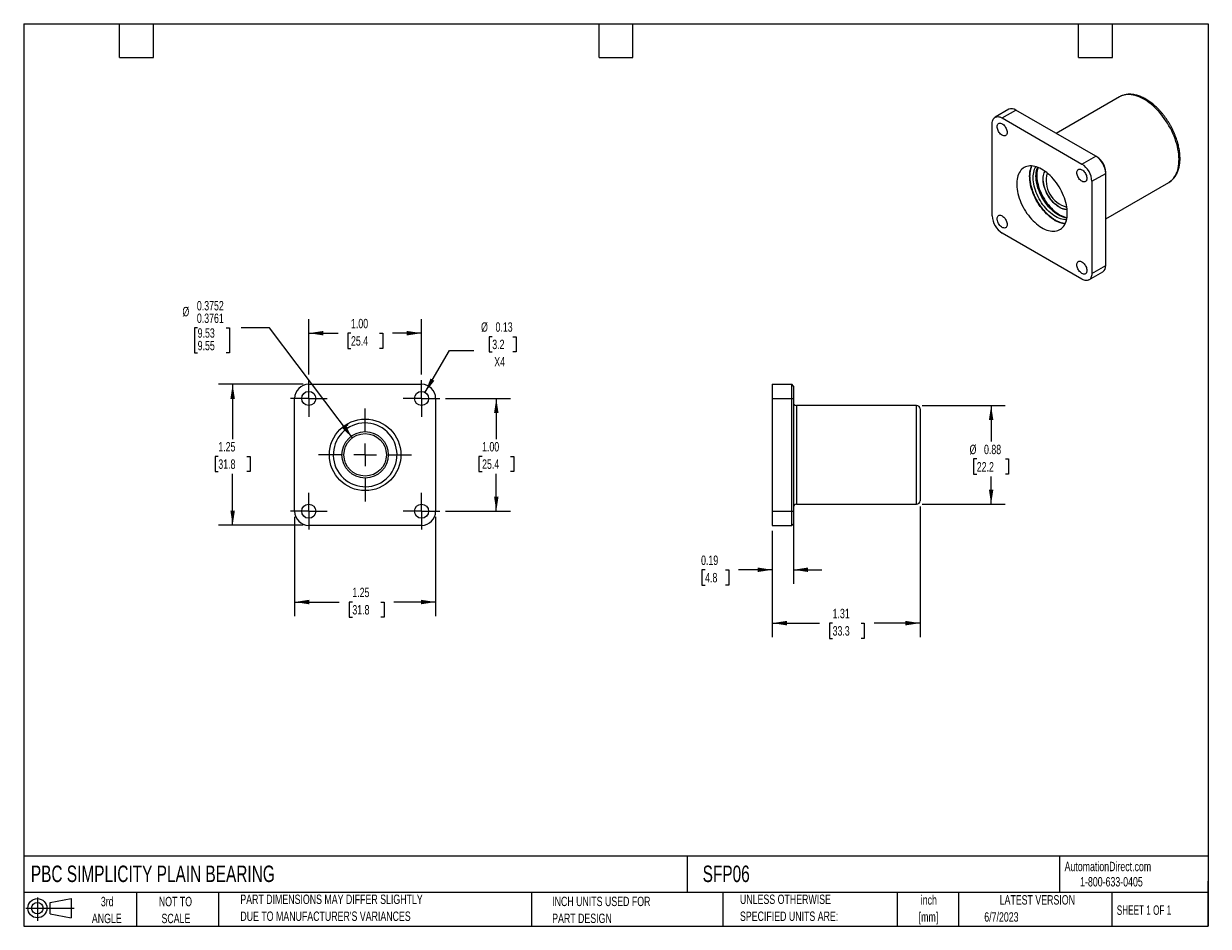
# Model space of a CAD drawing. Header units: inches. Extents: x 0.2 to 10.8, y 0.2 to 8.2.
import ezdxf

# ---------------------------------------------------------------- set-up
doc = ezdxf.new("R2010")
doc.units = ezdxf.units.IN
doc.header["$MEASUREMENT"] = 0
doc.linetypes.add('CENTERX2', pattern=[0.8, 0.5, -0.1, 0.1, -0.1])
doc.layers.add('CENTER', color=40, linetype='CENTERX2')
doc.layers.add('SLD-DEFPOINTS', color=7, linetype='Continuous')
doc.layers.add('DIMENSIONS', color=140, linetype='Continuous', lineweight=25)
doc.layers.add('TEXT', color=140, linetype='Continuous', lineweight=25)
doc.styles.add('SLDTEXTSTYLE0', font='TXT', dxfattribs={"width": 0.7})
doc.styles.add('SLDTEXTSTYLE1', font='TXT', dxfattribs={"width": 0.65})
doc.dimstyles.new('SLDDIMSTYLE0', dxfattribs={"dimtxt": 0.084961, "dimasz": 0.13, "dimexe": 0, "dimexo": 0.0625, "dimgap": 0.02124, "dimtad": 0, "dimtih": 1, "dimtoh": 1, "dimrnd": 1e-09, "dimzin": 4, "dimdsep": 46, "dimtxsty": 'SLDTEXTSTYLE0', "dimsah": 1, "dimcen": 0.09, "dimadec": 0, "dimazin": 1, "dimtfac": 1, "dimtofl": 0, "dimtmove": 0, "dimatfit": 3, "dimfxl": 0, "dimfrac": 2, "dimtolj": 1, "dimtzin": 12, "dimarcsym": 0})
doc.dimstyles.new('SLDDIMSTYLE1', dxfattribs={"dimtxt": 0.084961, "dimasz": 0.13, "dimexe": 0, "dimexo": 0.0625, "dimgap": 0.02124, "dimtad": 0, "dimtih": 1, "dimtoh": 1, "dimdec": 4, "dimrnd": 1e-09, "dimzin": 0, "dimdsep": 46, "dimtxsty": 'SLDTEXTSTYLE0', "dimsah": 1, "dimcen": 0, "dimadec": 0, "dimazin": 0, "dimlim": 1, "dimtp": 0.0002, "dimtm": -0.0011, "dimtfac": 1, "dimtdec": 4, "dimtofl": 0, "dimtmove": 0, "dimatfit": 3, "dimfxl": 0, "dimfrac": 2, "dimtolj": 1, "dimtzin": 12, "dimarcsym": 0})
doc.dimstyles.new('SLDDIMSTYLE2', dxfattribs={"dimtxt": 0.084961, "dimasz": 0.13, "dimexe": 0, "dimexo": 0.0625, "dimgap": 0.02124, "dimtad": 0, "dimtih": 1, "dimtoh": 1, "dimrnd": 1e-09, "dimzin": 12, "dimdsep": 46, "dimtxsty": 'SLDTEXTSTYLE0', "dimsah": 1, "dimcen": 0.09, "dimadec": 0, "dimazin": 3, "dimtfac": 1, "dimtofl": 0, "dimtmove": 0, "dimatfit": 3, "dimfxl": 0, "dimfrac": 2, "dimtolj": 1, "dimtzin": 12, "dimarcsym": 0})
doc.dimstyles.new('SLDDIMSTYLE3', dxfattribs={"dimtxt": 0.084961, "dimasz": 0.13, "dimexe": 0, "dimexo": 0.0625, "dimgap": 0.02124, "dimtad": 0, "dimtih": 1, "dimtoh": 1, "dimrnd": 1e-09, "dimdsep": 46, "dimtxsty": 'SLDTEXTSTYLE0', "dimsah": 1, "dimcen": 0, "dimadec": 0, "dimazin": 2, "dimtfac": 1, "dimtofl": 0, "dimtmove": 0, "dimatfit": 3, "dimfxl": 0, "dimfrac": 2, "dimtolj": 1, "dimtzin": 12, "dimarcsym": 0})
doc.dimstyles.new('SLDDIMSTYLE4', dxfattribs={"dimtxt": 0.084961, "dimasz": 0.13, "dimexe": 0, "dimexo": 0.0625, "dimgap": 0.02124, "dimtad": 0, "dimtih": 1, "dimtoh": 1, "dimrnd": 1e-09, "dimdsep": 46, "dimtxsty": 'SLDTEXTSTYLE0', "dimsah": 1, "dimcen": 0.09, "dimadec": 0, "dimazin": 2, "dimtfac": 1, "dimtmove": 0, "dimatfit": 0, "dimfxl": 0, "dimfrac": 2, "dimtolj": 1, "dimtzin": 12, "dimarcsym": 0})
doc.dimstyles.new('SLDDIMSTYLE5', dxfattribs={"dimtxt": 0.084961, "dimasz": 0.13, "dimexe": 0, "dimexo": 0.0625, "dimgap": 0.02124, "dimtad": 0, "dimtih": 1, "dimtoh": 1, "dimrnd": 1e-09, "dimdsep": 46, "dimtxsty": 'SLDTEXTSTYLE0', "dimsah": 1, "dimcen": 0.09, "dimadec": 0, "dimazin": 2, "dimtfac": 1, "dimtofl": 0, "dimtmove": 0, "dimatfit": 3, "dimfxl": 0, "dimfrac": 2, "dimtolj": 1, "dimtzin": 12, "dimarcsym": 0})

# ---------------------------------------------------------------- blocks, each defined once
blk = doc.blocks.new('Block11')
at = {"color": 7, "linetype": 'Continuous', "lineweight": 18}
for p, q in [((0, 0.113), (0.428, 0.113)), ((0.102, 0.209), (0.102, 0)), ((0.216, 0.164), (0.401, 0.198)), ((0.216, 0.063), (0.216, 0.164)), ((0.401, 0.198), (0.401, 0.029)), ((0.216, 0.063), (0.401, 0.029))]:
    blk.add_line(p, q, dxfattribs=at)
for radius in [0.0846, 0.0506]:
    blk.add_circle((0.102, 0.113), radius, dxfattribs=at)
blk = doc.blocks.new('Block12')
at = {"layer": 'SLD-DEFPOINTS'}
blk.add_blockref('Block11', (0, 0), dxfattribs=at)
blk = doc.blocks.new('SW_NOTE_0')
at = {"layer": 'TEXT', "color": 0, "char_height": 0.0833, "attachment_point": 2, "style": 'SLDTEXTSTYLE0'}
for s, insert in [('inch', (0.125, 0.107)), ('[mm]', (0.122, -0.043))]:
    blk.add_mtext(s, dxfattribs=dict(at, insert=insert))
blk = doc.blocks.new('SW_NOTE_0_1')
at = {"layer": 'TEXT', "color": 0, "char_height": 0.08333, "attachment_point": 1, "style": 'SLDTEXTSTYLE0'}
for s, insert in [('UNLESS OTHERWISE', (0, 0.107)), ('SPECIFIED UNITS ARE:', (0, -0.043))]:
    blk.add_mtext(s, dxfattribs=dict(at, insert=insert))
blk = doc.blocks.new('SW_NOTE_0_2')
at = {"layer": 'TEXT', "color": 0, "char_height": 0.08333, "attachment_point": 1, "style": 'SLDTEXTSTYLE0'}
for s, insert in [('PART DIMENSIONS MAY DIFFER SLIGHTLY', (0, 0.107)), ("DUE TO MANUFACTURER'S VARIANCES", (0, -0.043))]:
    blk.add_mtext(s, dxfattribs=dict(at, insert=insert))
blk = doc.blocks.new('SW_NOTE_0_3')
at = {"layer": 'TEXT', "color": 0, "char_height": 0.0833, "attachment_point": 2, "style": 'SLDTEXTSTYLE0'}
for s, insert in [('NOT TO', (0.207, 0.107)), ('SCALE', (0.211, -0.043))]:
    blk.add_mtext(s, dxfattribs=dict(at, insert=insert))
blk = doc.blocks.new('SW_NOTE_0_4')
at = {"layer": 'TEXT', "color": 0, "char_height": 0.0833, "attachment_point": 2, "style": 'SLDTEXTSTYLE0'}
for s, insert in [('3rd', (0.091, 0.107)), ('ANGLE', (0.087, -0.043))]:
    blk.add_mtext(s, dxfattribs=dict(at, insert=insert))
blk = doc.blocks.new('SW_NOTE_0_5')
at = {"layer": 'TEXT', "color": 0, "char_height": 0.08333, "attachment_point": 1, "style": 'SLDTEXTSTYLE0'}
for s, insert in [('INCH UNITS USED FOR', (0, 0.107)), ('PART DESIGN', (0, -0.043))]:
    blk.add_mtext(s, dxfattribs=dict(at, insert=insert))
blk = doc.blocks.new('_D')
at = {"layer": 'DIMENSIONS'}
for p, q in [((3.989, 4.929), (4.564, 4.929)), ((4.439, 4.929), (4.439, 4.569)), ((4.313, 4.415), (4.284, 4.415)), ((4.284, 4.415), (4.284, 4.28)), ((4.565, 4.415), (4.594, 4.415)), ((4.594, 4.415), (4.594, 4.28)), ((4.284, 4.28), (4.313, 4.28)), ((4.439, 3.929), (4.439, 4.261)), ((4.594, 4.28), (4.565, 4.28)), ((3.989, 3.929), (4.564, 3.929))]:
    blk.add_line(p, q, dxfattribs=at)
for points in [[(4.439, 4.929), (4.419, 4.799), (4.459, 4.799)], [(4.439, 3.929), (4.459, 4.059), (4.419, 4.059)]]:
    blk.add_solid(points, dxfattribs=at)
at = {"layer": 'DIMENSIONS', "char_height": 0.0833, "attachment_point": 1, "style": 'SLDTEXTSTYLE0'}
for s, insert in [('1.00', (4.313, 4.542)), ('25.4', (4.313, 4.388))]:
    blk.add_mtext(s, dxfattribs=dict(at, insert=insert))
blk = doc.blocks.new('_D_1')
at = {"layer": 'DIMENSIONS'}
for p, q in [((2.777, 5.141), (2.777, 5.632)), ((3.776, 5.141), (3.776, 5.632)), ((2.777, 5.507), (3.036, 5.507)), ((3.151, 5.507), (3.122, 5.507)), ((3.122, 5.507), (3.122, 5.372)), ((3.403, 5.507), (3.432, 5.507)), ((3.432, 5.507), (3.432, 5.372)), ((3.776, 5.507), (3.518, 5.507)), ((3.122, 5.372), (3.151, 5.372)), ((3.432, 5.372), (3.403, 5.372))]:
    blk.add_line(p, q, dxfattribs=at)
for points in [[(2.777, 5.507), (2.907, 5.487), (2.907, 5.527)], [(3.776, 5.507), (3.646, 5.527), (3.646, 5.487)]]:
    blk.add_solid(points, dxfattribs=at)
at = {"layer": 'DIMENSIONS', "char_height": 0.0833, "attachment_point": 1, "style": 'SLDTEXTSTYLE0'}
for s, insert in [('1.00', (3.151, 5.634)), ('25.4', (3.151, 5.48))]:
    blk.add_mtext(s, dxfattribs=dict(at, insert=insert))
blk = doc.blocks.new('_D_2')
at = {"layer": 'DIMENSIONS'}
for p, q in [((1.792, 5.554), (1.763, 5.554)), ((1.763, 5.554), (1.763, 5.332)), ((2.044, 5.554), (2.073, 5.554)), ((2.073, 5.554), (2.073, 5.332)), ((2.429, 5.554), (2.179, 5.554)), ((3.163, 4.579), (2.429, 5.554)), ((1.763, 5.332), (1.792, 5.332)), ((2.073, 5.332), (2.044, 5.332))]:
    blk.add_line(p, q, dxfattribs=at)
blk.add_solid([(3.163, 4.579), (3.101, 4.695), (3.069, 4.67)], dxfattribs=at)
at = {"layer": 'DIMENSIONS', "char_height": 0.0833, "attachment_point": 1, "style": 'SLDTEXTSTYLE0'}
for s, insert in [('0.3752', (1.785, 5.792)), ('%%c', (1.657, 5.74)), ('0.3761', (1.785, 5.681)), ('9.53', (1.792, 5.55)), ('9.55', (1.792, 5.439))]:
    blk.add_mtext(s, dxfattribs=dict(at, insert=insert))
blk = doc.blocks.new('_D_3')
at = {"layer": 'DIMENSIONS'}
for p, q in [((2.726, 5.054), (1.977, 5.054)), ((2.102, 5.054), (2.102, 4.569)), ((1.975, 4.415), (1.947, 4.415)), ((1.947, 4.415), (1.947, 4.28)), ((2.228, 4.415), (2.256, 4.415)), ((2.256, 4.415), (2.256, 4.28)), ((1.947, 4.28), (1.975, 4.28)), ((2.102, 3.804), (2.102, 4.261)), ((2.256, 4.28), (2.228, 4.28)), ((2.726, 3.804), (1.977, 3.804))]:
    blk.add_line(p, q, dxfattribs=at)
for points in [[(2.102, 5.054), (2.082, 4.924), (2.122, 4.924)], [(2.102, 3.804), (2.122, 3.934), (2.082, 3.934)]]:
    blk.add_solid(points, dxfattribs=at)
at = {"layer": 'DIMENSIONS', "char_height": 0.0833, "attachment_point": 1, "style": 'SLDTEXTSTYLE0'}
for s, insert in [('1.25', (1.975, 4.542)), ('31.8', (1.975, 4.388))]:
    blk.add_mtext(s, dxfattribs=dict(at, insert=insert))
blk = doc.blocks.new('_D_4')
at = {"layer": 'DIMENSIONS'}
for p, q in [((2.651, 3.879), (2.651, 2.999)), ((3.901, 3.879), (3.901, 2.999)), ((2.651, 3.124), (3.047, 3.124)), ((3.163, 3.124), (3.134, 3.124)), ((3.134, 3.124), (3.134, 2.989)), ((3.415, 3.124), (3.444, 3.124)), ((3.444, 3.124), (3.444, 2.989)), ((3.901, 3.124), (3.53, 3.124)), ((3.134, 2.989), (3.163, 2.989)), ((3.444, 2.989), (3.415, 2.989))]:
    blk.add_line(p, q, dxfattribs=at)
for points in [[(2.651, 3.124), (2.781, 3.104), (2.781, 3.144)], [(3.901, 3.124), (3.771, 3.144), (3.771, 3.104)]]:
    blk.add_solid(points, dxfattribs=at)
at = {"layer": 'DIMENSIONS', "char_height": 0.0833, "attachment_point": 1, "style": 'SLDTEXTSTYLE0'}
for s, insert in [('1.25', (3.163, 3.251)), ('31.8', (3.163, 3.097))]:
    blk.add_mtext(s, dxfattribs=dict(at, insert=insert))
blk = doc.blocks.new('_D_5')
at = {"layer": 'DIMENSIONS'}
for p, q in [((4.403, 5.476), (4.375, 5.476)), ((4.375, 5.476), (4.375, 5.341)), ((4.585, 5.476), (4.614, 5.476)), ((4.614, 5.476), (4.614, 5.341)), ((3.808, 4.983), (4.023, 5.353)), ((4.023, 5.353), (4.241, 5.353)), ((4.375, 5.341), (4.403, 5.341)), ((4.614, 5.341), (4.585, 5.341))]:
    blk.add_line(p, q, dxfattribs=at)
blk.add_solid([(3.808, 4.983), (3.89, 5.085), (3.856, 5.105)], dxfattribs=at)
at = {"layer": 'DIMENSIONS', "char_height": 0.0833, "attachment_point": 1, "style": 'SLDTEXTSTYLE0'}
for s, insert in [('%%c', (4.304, 5.603)), ('0.13', (4.432, 5.603)), ('3.2', (4.403, 5.449)), ('X4', (4.421, 5.295))]:
    blk.add_mtext(s, dxfattribs=dict(at, insert=insert))
blk = doc.blocks.new('SW_CENTERMARKSYMBOL_0')
at = {"layer": 'CENTER', "color": 0}
for p, q in [((0, 0.2), (0, 0.412125)), ((-0.2, 0), (-0.412125, 0)), ((0, 0), (-0.1, 0)), ((0, 0), (0, 0.1)), ((0, 0), (0, -0.1)), ((0, 0), (0.1, 0)), ((0.2, 0), (0.412125, 0)), ((0, -0.2), (0, -0.412125))]:
    blk.add_line(p, q, dxfattribs=at)
blk = doc.blocks.new('SW_CENTERMARKSYMBOL_1')
at = {"layer": 'CENTER', "color": 0}
for p, q in [((0, 0.1), (0, 0.1625)), ((-0.1, 0), (-0.1625, 0)), ((0, 0), (-0.1, 0)), ((0, 0), (0, 0.1)), ((0, 0), (0, -0.1)), ((0, 0), (0.1, 0)), ((0.1, 0), (0.1625, 0)), ((0, -0.1), (0, -0.1625))]:
    blk.add_line(p, q, dxfattribs=at)
blk = doc.blocks.new('SW_CENTERMARKSYMBOL_2')
at = {"layer": 'CENTER', "color": 0}
for p, q in [((0, 0.1), (0, 0.1625)), ((-0.1, 0), (-0.1625, 0)), ((0, 0), (-0.1, 0)), ((0, 0), (0, 0.1)), ((0, 0), (0, -0.1)), ((0, 0), (0.1, 0)), ((0.1, 0), (0.1625, 0)), ((0, -0.1), (0, -0.1625))]:
    blk.add_line(p, q, dxfattribs=at)
blk = doc.blocks.new('SW_CENTERMARKSYMBOL_3')
at = {"layer": 'CENTER', "color": 0}
for p, q in [((0, 0.1), (0, 0.1625)), ((-0.1, 0), (-0.1625, 0)), ((0, 0), (-0.1, 0)), ((0, 0), (0, 0.1)), ((0, 0), (0, -0.1)), ((0, 0), (0.1, 0)), ((0.1, 0), (0.1625, 0)), ((0, -0.1), (0, -0.1625))]:
    blk.add_line(p, q, dxfattribs=at)
blk = doc.blocks.new('SW_CENTERMARKSYMBOL_4')
at = {"layer": 'CENTER', "color": 0}
for p, q in [((0, 0.1), (0, 0.1625)), ((-0.1, 0), (-0.1625, 0)), ((0, 0), (-0.1, 0)), ((0, 0), (0, 0.1)), ((0, 0), (0, -0.1)), ((0, 0), (0.1, 0)), ((0.1, 0), (0.1625, 0)), ((0, -0.1), (0, -0.1625))]:
    blk.add_line(p, q, dxfattribs=at)
blk = doc.blocks.new('_D_6')
at = {"layer": 'DIMENSIONS'}
for p, q in [((7.073, 3.879), (7.073, 3.285)), ((6.885, 3.754), (6.885, 3.285)), ((6.29, 3.41), (6.261, 3.41)), ((6.261, 3.41), (6.261, 3.275)), ((6.471, 3.41), (6.5, 3.41)), ((6.5, 3.41), (6.5, 3.275)), ((6.885, 3.41), (6.587, 3.41)), ((7.073, 3.41), (7.323, 3.41)), ((6.261, 3.275), (6.29, 3.275)), ((6.5, 3.275), (6.471, 3.275))]:
    blk.add_line(p, q, dxfattribs=at)
for points in [[(6.885, 3.41), (6.755, 3.43), (6.755, 3.39)], [(7.073, 3.41), (7.203, 3.39), (7.203, 3.43)]]:
    blk.add_solid(points, dxfattribs=at)
at = {"layer": 'DIMENSIONS', "char_height": 0.0833, "attachment_point": 1, "style": 'SLDTEXTSTYLE0'}
for s, insert in [('0.19', (6.254, 3.536)), ('4.8', (6.29, 3.382))]:
    blk.add_mtext(s, dxfattribs=dict(at, insert=insert))
blk = doc.blocks.new('_D_7')
at = {"layer": 'DIMENSIONS'}
for p, q in [((8.195, 3.971), (8.195, 2.812)), ((6.885, 3.754), (6.885, 2.812)), ((6.885, 2.937), (7.305, 2.937)), ((7.42, 2.937), (7.391, 2.937)), ((7.391, 2.937), (7.391, 2.802)), ((7.672, 2.937), (7.701, 2.937)), ((7.701, 2.937), (7.701, 2.802)), ((8.195, 2.937), (7.788, 2.937)), ((7.391, 2.802), (7.42, 2.802)), ((7.701, 2.802), (7.672, 2.802))]:
    blk.add_line(p, q, dxfattribs=at)
for points in [[(6.885, 2.937), (7.015, 2.917), (7.015, 2.957)], [(8.195, 2.937), (8.065, 2.957), (8.065, 2.917)]]:
    blk.add_solid(points, dxfattribs=at)
at = {"layer": 'DIMENSIONS', "char_height": 0.0833, "attachment_point": 1, "style": 'SLDTEXTSTYLE0'}
for s, insert in [('1.31', (7.42, 3.064)), ('33.3', (7.42, 2.91))]:
    blk.add_mtext(s, dxfattribs=dict(at, insert=insert))
blk = doc.blocks.new('_D_8')
at = {"layer": 'DIMENSIONS'}
for p, q in [((8.215, 4.866), (8.95, 4.866)), ((8.825, 4.866), (8.825, 4.546)), ((8.698, 4.392), (8.67, 4.392)), ((8.67, 4.392), (8.67, 4.257)), ((8.951, 4.392), (8.979, 4.392)), ((8.979, 4.392), (8.979, 4.257)), ((8.67, 4.257), (8.698, 4.257)), ((8.825, 3.991), (8.825, 4.238)), ((8.979, 4.257), (8.951, 4.257)), ((8.215, 3.991), (8.95, 3.991))]:
    blk.add_line(p, q, dxfattribs=at)
for points in [[(8.825, 4.866), (8.805, 4.736), (8.845, 4.736)], [(8.825, 3.991), (8.845, 4.121), (8.805, 4.121)]]:
    blk.add_solid(points, dxfattribs=at)
at = {"layer": 'DIMENSIONS', "char_height": 0.0833, "attachment_point": 1, "style": 'SLDTEXTSTYLE0'}
for s, insert in [('%%c', (8.634, 4.518)), ('0.88', (8.762, 4.518)), ('22.2', (8.698, 4.364))]:
    blk.add_mtext(s, dxfattribs=dict(at, insert=insert))

msp = doc.modelspace()

# ---------------------------------------------------------------- linework, layer by layer
for p, q in [((9.96241, 7.60126), (9.40285, 7.27824)), ((9.96279, 7.60148), (9.96241, 7.60126)), ((8.98232, 7.49111), (8.85999, 7.42049)), ((8.92249, 7.4143), (9.04482, 7.48492)), ((9.75192, 7.07672), (9.04482, 7.48492)), ((8.8341, 6.54672), (8.8341, 7.36326)), ((8.92249, 7.4143), (9.62959, 7.0061)), ((9.62959, 7.0061), (9.75192, 7.07672)), ((9.76253, 7.07059), (9.75192, 7.07672)), ((9.84031, 6.92363), (9.84031, 6.93587)), ((9.71798, 6.85301), (9.84031, 6.92363)), ((9.71798, 6.85301), (9.71798, 6.03647)), ((9.84031, 6.10708), (9.84031, 6.92363)), ((9.84031, 6.52044), (10.39987, 6.84347)), ((9.62959, 5.98542), (8.92249, 6.39363)), ((9.71798, 6.03647), (9.84031, 6.10708)), ((9.69209, 5.97923), (9.81442, 6.04985)), ((2.77646, 5.0536), (3.77646, 5.0536)), ((6.88466, 5.0536), (7.05766, 5.0536)), ((6.88466, 5.0536), (6.88466, 4.9286)), ((7.05766, 4.9286), (7.05766, 5.0536)), ((7.07266, 5.0386), (7.05766, 5.0536)), ((7.07266, 5.0386), (7.07266, 4.9286)), ((2.65146, 3.9286), (2.65146, 4.9286)), ((3.90146, 4.9286), (3.90146, 3.9286)), ((6.88466, 4.9286), (7.05766, 4.9286)), ((6.88466, 4.9286), (6.88466, 3.9286)), ((7.05766, 3.9286), (7.05766, 4.9286)), ((7.05766, 4.9286), (7.07266, 4.9286)), ((7.07266, 4.9286), (7.07266, 3.9286)), ((8.16466, 4.8661), (7.09866, 4.8661)), ((7.09866, 4.8661), (7.09866, 3.9911)), ((8.16466, 3.9911), (8.16466, 4.8661)), ((8.19466, 4.8361), (8.19466, 4.0211)), ((3.11206, 4.65834), (3.10223, 4.67538)), ((3.10558, 4.6879), (3.11352, 4.69248)), ((3.10656, 4.67788), (3.11617, 4.66122)), ((3.11602, 4.68815), (3.10808, 4.68357)), ((3.11523, 4.66285), (3.11112, 4.65997)), ((3.11753, 4.69723), (3.1231, 4.70045)), ((7.09866, 3.9911), (8.16466, 3.9911)), ((6.88466, 3.9286), (7.05766, 3.9286)), ((6.88466, 3.9286), (6.88466, 3.8036)), ((7.05766, 3.8036), (7.05766, 3.9286)), ((7.05766, 3.9286), (7.07266, 3.9286)), ((7.07266, 3.9286), (7.07266, 3.8186)), ((3.77646, 3.8036), (2.77646, 3.8036)), ((6.88466, 3.8036), (7.05766, 3.8036)), ((7.05766, 3.8036), (7.07266, 3.8186))]:
    msp.add_line(p, q)
at = {"flags": 128}
for points in [[(10.39987, 6.84347), (10.40777, 6.84837), (10.41973, 6.85724), (10.43088, 6.86737), (10.44116, 6.87872), (10.45055, 6.89125), (10.45901, 6.90493), (10.46651, 6.9197), (10.47303, 6.93552), (10.47854, 6.95232), (10.48303, 6.97006), (10.48647, 6.98866), (10.48886, 7.00807), (10.4902, 7.02822), (10.49046, 7.04904), (10.48966, 7.07045), (10.4878, 7.09239), (10.48488, 7.11478), (10.48091, 7.13754), (10.47591, 7.16059), (10.4699, 7.18385), (10.46288, 7.20725), (10.4549, 7.2307), (10.44597, 7.25412), (10.43613, 7.27743), (10.42541, 7.30055), (10.41385, 7.3234), (10.40149, 7.3459), (10.38836, 7.36798), (10.37453, 7.38955), (10.36002, 7.41055), (10.3449, 7.4309), (10.32922, 7.45053), (10.31302, 7.46938), (10.29637, 7.48737), (10.27932, 7.50445), (10.26194, 7.52056), (10.24427, 7.53564), (10.22639, 7.54964), (10.20835, 7.56251), (10.19022, 7.5742), (10.17206, 7.58469), (10.15392, 7.59393), (10.13589, 7.60188), (10.118, 7.60853), (10.10034, 7.61385), (10.08295, 7.61781), (10.0659, 7.62042), (10.04925, 7.62165), (10.03306, 7.6215), (10.01737, 7.61998), (10.00225, 7.61709), (9.98775, 7.61284), (9.97391, 7.60724), (9.96279, 7.60148)], [(8.8341, 7.36326), (8.83465, 7.37437), (8.83632, 7.38469), (8.83906, 7.39411), (8.84285, 7.40249), (8.84765, 7.40974), (8.85338, 7.41577), (8.85999, 7.42049), (8.86738, 7.42385), (8.87546, 7.42581), (8.88414, 7.42633), (8.89329, 7.42543), (8.90282, 7.4231), (8.91259, 7.41937), (8.92249, 7.4143)], [(8.87835, 7.33766), (8.87889, 7.34533), (8.88051, 7.35218), (8.88316, 7.35804), (8.88679, 7.36278), (8.89129, 7.36627), (8.89656, 7.36843), (8.90248, 7.3692), (8.90888, 7.36856), (8.91563, 7.36654), (8.92254, 7.36318), (8.92945, 7.35856), (8.9362, 7.3528), (8.9426, 7.34603), (8.94852, 7.33843), (8.95379, 7.33019), (8.95829, 7.3215), (8.96192, 7.31258), (8.96457, 7.30365), (8.96619, 7.29493), (8.96674, 7.28663), (8.96619, 7.27896), (8.96457, 7.27211), (8.96192, 7.26624), (8.95829, 7.26151), (8.95379, 7.25802), (8.94852, 7.25586), (8.9426, 7.25509), (8.9362, 7.25572), (8.92945, 7.25775), (8.92254, 7.26111), (8.91563, 7.26573), (8.90888, 7.27149), (8.90248, 7.27825), (8.89656, 7.28585), (8.89129, 7.2941), (8.88679, 7.30279), (8.88316, 7.31171), (8.88051, 7.32064), (8.87889, 7.32936), (8.87835, 7.33766)], [(9.50019, 6.57046), (9.49966, 6.58863), (9.49806, 6.60733), (9.4954, 6.62646), (9.4917, 6.64595), (9.48697, 6.66569), (9.48123, 6.6856), (9.47452, 6.70558), (9.46686, 6.72552), (9.45829, 6.74535), (9.44885, 6.76496), (9.43859, 6.78426), (9.42756, 6.80315), (9.4158, 6.82156), (9.40337, 6.83938), (9.39034, 6.85654), (9.37677, 6.87295), (9.36271, 6.88854), (9.34825, 6.90323), (9.33343, 6.91695), (9.31835, 6.92963), (9.30306, 6.94122), (9.28764, 6.95166), (9.27217, 6.9609), (9.25672, 6.9689), (9.24136, 6.97561), (9.22616, 6.98101), (9.2112, 6.98507), (9.19656, 6.98777), (9.18228, 6.9891), (9.16846, 6.98905), (9.15515, 6.98762), (9.14242, 6.98483), (9.13032, 6.98067), (9.11891, 6.97517), (9.10826, 6.96837), (9.0984, 6.96028), (9.0894, 6.95095), (9.08128, 6.94043), (9.07409, 6.92876), (9.06786, 6.916), (9.06262, 6.9022), (9.0584, 6.88745), (9.05522, 6.8718), (9.05309, 6.85533), (9.05202, 6.83812), (9.05202, 6.82025), (9.05309, 6.80181), (9.05522, 6.78288), (9.0584, 6.76356), (9.06262, 6.74393), (9.06786, 6.72409), (9.07409, 6.70414), (9.08128, 6.68417), (9.0894, 6.66427), (9.0984, 6.64454), (9.10826, 6.62508), (9.11891, 6.60597), (9.13032, 6.58731), (9.14242, 6.56918), (9.15515, 6.55168), (9.16846, 6.53488), (9.18228, 6.51887), (9.19656, 6.50373), (9.2112, 6.48951), (9.22616, 6.4763), (9.24136, 6.46416), (9.25672, 6.45314), (9.27217, 6.44329), (9.28764, 6.43467), (9.30306, 6.42731), (9.31835, 6.42125), (9.33343, 6.41652), (9.34825, 6.41313), (9.36271, 6.41112), (9.37677, 6.41048), (9.39034, 6.41122), (9.40337, 6.41333), (9.4158, 6.41681), (9.42756, 6.42164), (9.43859, 6.4278), (9.44885, 6.43525), (9.45829, 6.44396), (9.46686, 6.45389), (9.47452, 6.46499), (9.48123, 6.47722), (9.48697, 6.4905), (9.4917, 6.50478), (9.4954, 6.52), (9.49806, 6.53606), (9.49966, 6.55291), (9.50019, 6.57046)], [(9.39059, 6.50715), (9.37513, 6.51669), (9.35974, 6.52743), (9.34449, 6.53929), (9.32947, 6.55224), (9.31474, 6.56621), (9.30036, 6.58113), (9.28642, 6.59693), (9.27298, 6.61354), (9.26009, 6.63087), (9.24783, 6.64885), (9.23625, 6.66739), (9.2254, 6.68639), (9.21534, 6.70578), (9.20612, 6.72545), (9.19777, 6.74531), (9.19035, 6.76528), (9.18387, 6.78524), (9.17839, 6.80512), (9.17391, 6.82481), (9.17047, 6.84421), (9.16807, 6.86325), (9.16674, 6.88182), (9.16647, 6.89984), (9.16727, 6.91722), (9.16914, 6.93389), (9.17206, 6.94975), (9.17602, 6.96473), (9.18101, 6.97877), (9.18554, 6.98892)], [(9.4937, 6.51237), (9.48056, 6.51235), (9.46695, 6.51372), (9.45297, 6.51649), (9.43868, 6.52064), (9.42417, 6.52614), (9.40952, 6.53296), (9.3948, 6.54108), (9.3801, 6.55043), (9.36549, 6.56098), (9.35106, 6.57267), (9.33688, 6.58543), (9.32303, 6.59919), (9.30959, 6.61387), (9.29663, 6.62941), (9.28421, 6.64571), (9.27241, 6.66269), (9.26129, 6.68025), (9.25091, 6.69829), (9.24133, 6.71673), (9.2326, 6.73546), (9.22476, 6.75437), (9.21786, 6.77337), (9.21194, 6.79235), (9.20703, 6.81121), (9.20315, 6.82985), (9.20033, 6.84816), (9.19858, 6.86605), (9.19791, 6.88342), (9.19833, 6.90017), (9.19983, 6.91621), (9.2024, 6.93147), (9.20604, 6.94584), (9.21071, 6.95926), (9.2164, 6.97166), (9.22252, 6.98212)], [(9.49676, 6.52734), (9.4917, 6.52801), (9.47772, 6.53078), (9.46343, 6.53493), (9.44892, 6.54043), (9.43427, 6.54725), (9.41955, 6.55536), (9.40485, 6.56472), (9.39024, 6.57527), (9.37581, 6.58696), (9.36163, 6.59971), (9.34778, 6.61347), (9.33434, 6.62816), (9.32138, 6.6437), (9.30896, 6.66), (9.29716, 6.67697), (9.28604, 6.69453), (9.27566, 6.71258), (9.26608, 6.73102), (9.25735, 6.74974), (9.24951, 6.76866), (9.24261, 6.78766), (9.23669, 6.80664), (9.23178, 6.8255), (9.2279, 6.84414), (9.22508, 6.86245), (9.22333, 6.88034), (9.22266, 6.8977), (9.22308, 6.91446), (9.22458, 6.9305), (9.22715, 6.94575), (9.23079, 6.96013), (9.23546, 6.97355), (9.23702, 6.97728)], [(9.24128, 6.97564), (9.24076, 6.9742), (9.23653, 6.9604), (9.23334, 6.94569), (9.2312, 6.93015), (9.23012, 6.91385), (9.23012, 6.89689), (9.2312, 6.87935), (9.23334, 6.86134), (9.23653, 6.84294), (9.24076, 6.82425), (9.24601, 6.80538), (9.25224, 6.78643), (9.25943, 6.76749), (9.26753, 6.74866), (9.27651, 6.73005), (9.28631, 6.71176), (9.29689, 6.69389), (9.30818, 6.67652), (9.32012, 6.65976), (9.33266, 6.64368), (9.34572, 6.62839), (9.35924, 6.61395), (9.37314, 6.60045), (9.38735, 6.58795), (9.4018, 6.57653), (9.4164, 6.56625), (9.43107, 6.55716), (9.44575, 6.5493), (9.46035, 6.54273), (9.4748, 6.53747), (9.48901, 6.53356), (9.49748, 6.53185)], [(9.49864, 6.6018), (9.49732, 6.60177), (9.48596, 6.60231), (9.47419, 6.60423), (9.4621, 6.60752), (9.44978, 6.61216), (9.43733, 6.61811), (9.42482, 6.62533), (9.41237, 6.63376), (9.40005, 6.64334), (9.38796, 6.65401), (9.37619, 6.66568), (9.36483, 6.67826), (9.35395, 6.69167), (9.34365, 6.7058), (9.334, 6.72054), (9.32506, 6.7358), (9.31691, 6.75145), (9.30961, 6.76739), (9.3032, 6.78349), (9.29774, 6.79963), (9.29327, 6.81569), (9.28982, 6.83156), (9.28741, 6.84712), (9.28607, 6.86225), (9.2858, 6.87684), (9.2866, 6.89078), (9.28848, 6.90397), (9.29141, 6.91632), (9.29538, 6.92772), (9.30035, 6.9381), (9.30244, 6.94167)], [(9.49858, 6.60239), (9.49838, 6.60239), (9.48702, 6.60292), (9.47525, 6.60484), (9.46316, 6.60813), (9.45084, 6.61277), (9.43839, 6.61872), (9.42588, 6.62594), (9.41343, 6.63437), (9.40111, 6.64396), (9.38902, 6.65462), (9.37725, 6.66629), (9.36589, 6.67887), (9.35502, 6.69228), (9.34471, 6.70641), (9.33506, 6.72116), (9.32612, 6.73641), (9.31797, 6.75207), (9.31067, 6.768), (9.30426, 6.7841), (9.2988, 6.80024), (9.29433, 6.81631), (9.29088, 6.83218), (9.28847, 6.84773), (9.28713, 6.86286), (9.28686, 6.87745), (9.28767, 6.89139), (9.28954, 6.90459), (9.29247, 6.91693), (9.29644, 6.92833), (9.30141, 6.93871), (9.30292, 6.94132)], [(9.58535, 6.92951), (9.58589, 6.93718), (9.58751, 6.94404), (9.59016, 6.9499), (9.59379, 6.95464), (9.59829, 6.95813), (9.60356, 6.96028), (9.60948, 6.96105), (9.61588, 6.96042), (9.62263, 6.9584), (9.62954, 6.95503), (9.63645, 6.95042), (9.6432, 6.94465), (9.6496, 6.93789), (9.65552, 6.93029), (9.66079, 6.92205), (9.66529, 6.91336), (9.66892, 6.90444), (9.67157, 6.89551), (9.67319, 6.88679), (9.67374, 6.87849), (9.67319, 6.87082), (9.67157, 6.86397), (9.66892, 6.8581), (9.66529, 6.85336), (9.66079, 6.84987), (9.65552, 6.84772), (9.6496, 6.84695), (9.6432, 6.84758), (9.63645, 6.8496), (9.62954, 6.85297), (9.62263, 6.85759), (9.61588, 6.86335), (9.60948, 6.87011), (9.60356, 6.87771), (9.59829, 6.88595), (9.59379, 6.89464), (9.59016, 6.90356), (9.58751, 6.91249), (9.58589, 6.92122), (9.58535, 6.92951)], [(8.87835, 6.52124), (8.87889, 6.52891), (8.88051, 6.53576), (8.88316, 6.54163), (8.88679, 6.54636), (8.89129, 6.54985), (8.89656, 6.55201), (8.90248, 6.55278), (8.90888, 6.55215), (8.91563, 6.55012), (8.92254, 6.54676), (8.92945, 6.54214), (8.9362, 6.53638), (8.9426, 6.52961), (8.94852, 6.52202), (8.95379, 6.51377), (8.95829, 6.50508), (8.96192, 6.49616), (8.96457, 6.48723), (8.96619, 6.47851), (8.96674, 6.47021), (8.96619, 6.46254), (8.96457, 6.45569), (8.96192, 6.44983), (8.95829, 6.44509), (8.95379, 6.4416), (8.94852, 6.43944), (8.9426, 6.43867), (8.9362, 6.43931), (8.92945, 6.44133), (8.92254, 6.44469), (8.91563, 6.44931), (8.90888, 6.45507), (8.90248, 6.46184), (8.89656, 6.46943), (8.89129, 6.47768), (8.88679, 6.48637), (8.88316, 6.49529), (8.88051, 6.50422), (8.87889, 6.51294), (8.87835, 6.52124)], [(9.58535, 6.1131), (9.58589, 6.12077), (9.58751, 6.12762), (9.59016, 6.13348), (9.59379, 6.13822), (9.59829, 6.14171), (9.60356, 6.14387), (9.60948, 6.14464), (9.61588, 6.144), (9.62263, 6.14198), (9.62954, 6.13862), (9.63645, 6.134), (9.6432, 6.12824), (9.6496, 6.12147), (9.65552, 6.11387), (9.66079, 6.10563), (9.66529, 6.09694), (9.66892, 6.08802), (9.67157, 6.07909), (9.67319, 6.07037), (9.67374, 6.06207), (9.67319, 6.0544), (9.67157, 6.04755), (9.66892, 6.04168), (9.66529, 6.03695), (9.66079, 6.03346), (9.65552, 6.0313), (9.6496, 6.03053), (9.6432, 6.03116), (9.63645, 6.03319), (9.62954, 6.03655), (9.62263, 6.04117), (9.61588, 6.04693), (9.60948, 6.05369), (9.60356, 6.06129), (9.59829, 6.06954), (9.59379, 6.07823), (9.59016, 6.08715), (9.58751, 6.09608), (9.58589, 6.1048), (9.58535, 6.1131)], [(9.71798, 6.03647), (9.71743, 6.02536), (9.71577, 6.01503), (9.71302, 6.00562), (9.70923, 5.99723), (9.70443, 5.98998), (9.6987, 5.98396), (9.69209, 5.97924), (9.6847, 5.97588), (9.67662, 5.97392), (9.66794, 5.97339), (9.65879, 5.9743), (9.64926, 5.97663), (9.63949, 5.98035), (9.62959, 5.98542)]]:
    msp.add_lwpolyline(points, dxfattribs=at)
for centre, radius in [((2.77653, 4.92852), 0.0625), ((3.77638, 4.92852), 0.0625), ((3.27646, 4.4286), 0.317), ((3.27646, 4.4286), 0.2055), ((3.27646, 4.4286), 0.18787), ((2.77653, 3.92868), 0.0625), ((3.77638, 3.92868), 0.0625)]:
    msp.add_circle(centre, radius)
for centre, radius, start, end in [((9.00837, 7.43547), 0.06144, 53.607371, 115.08217), ((9.64936, 6.91544), 0.19112, 2.45345, 57.54655), ((9.67191, 6.92846), 0.16856, 2.520155, 57.479845), ((9.52704, 6.84482), 0.19112, 2.45345, 57.54655), ((9.55968, 6.86361), 0.24702, 165.021804, 254.97282), ((9.02505, 6.5549), 0.19112, 182.45345, 237.54655), ((9.50162, 6.68911), 0.21316, 238.608445, 264.473513), ((9.77925, 6.10024), 0.06145, 304.915955, 6.396226), ((2.77646, 4.9286), 0.125, 90, 180), ((3.77646, 4.9286), 0.125, 0, 90), ((7.09866, 4.8921), 0.026, 180, 270), ((8.16466, 4.8361), 0.03, 0, 90), ((3.27646, 4.4286), 0.2825, 125.586312, 124.568219), ((3.11017, 4.67996), 0.00917, 120, 210), ((3.11017, 4.67996), 0.00417, 120, 210), ((3.10894, 4.70042), 0.00917, 300, 16.327297), ((3.10894, 4.70042), 0.01417, 300, 21.052109), ((7.09866, 3.9651), 0.026, 90, 180), ((8.16466, 4.0211), 0.03, 270, 0), ((2.77646, 3.9286), 0.125, 180, 270), ((3.77646, 3.9286), 0.125, 270, 0)]:
    msp.add_arc(centre, radius, start, end)
for points, knots in [([(10.40016, 6.8438), (10.40142, 6.84448), (10.40708, 6.84756), (10.41644, 6.8542), (10.42815, 6.8637), (10.43902, 6.87438), (10.4491, 6.8861), (10.45834, 6.89886), (10.46671, 6.91265), (10.47419, 6.92742), (10.48075, 6.94313), (10.48636, 6.95975), (10.49099, 6.97721), (10.49462, 6.99546), (10.49725, 7.01442), (10.49886, 7.03404), (10.49945, 7.05423), (10.49903, 7.07492), (10.4976, 7.09606), (10.49518, 7.11756), (10.49177, 7.13936), (10.48741, 7.16139), (10.48209, 7.18359), (10.47586, 7.2059), (10.46872, 7.22824), (10.4607, 7.25056), (10.45184, 7.27278), (10.44215, 7.29484), (10.43167, 7.31667), (10.42043, 7.33822), (10.40847, 7.35941), (10.39582, 7.38019), (10.38252, 7.40049), (10.3686, 7.42025), (10.35411, 7.43941), (10.33909, 7.45792), (10.32359, 7.47571), (10.30764, 7.49274), (10.29128, 7.50895), (10.27457, 7.52428), (10.25755, 7.5387), (10.24027, 7.55215), (10.22277, 7.56458), (10.2051, 7.57596), (10.1873, 7.58624), (10.16943, 7.59538), (10.15155, 7.60333), (10.13371, 7.61007), (10.11596, 7.61556), (10.09838, 7.61977), (10.08104, 7.62267), (10.06399, 7.62426), (10.04733, 7.62453), (10.0311, 7.62348), (10.01539, 7.62113), (10.00023, 7.61752), (9.98572, 7.61261), (9.97323, 7.60729), (9.96589, 7.60309), (9.96292, 7.60139)], [0, 0, 0, 0, 0.00489332, 0.0218764, 0.03886107, 0.05589027, 0.07300495, 0.09023759, 0.10760962, 0.1251301, 0.14279612, 0.16059464, 0.17850559, 0.19650532, 0.21456992, 0.23267752, 0.25080973, 0.26895209, 0.28709123, 0.30522082, 0.323337, 0.34143781, 0.35952265, 0.37759196, 0.39564681, 0.41368876, 0.4317197, 0.44974168, 0.46775689, 0.48576763, 0.50377619, 0.52178495, 0.53979571, 0.55781063, 0.57583208, 0.59386246, 0.6119041, 0.62995928, 0.64803015, 0.66611864, 0.68422635, 0.70235433, 0.72050285, 0.73867104, 0.75685642, 0.77505429, 0.79325561, 0.81144614, 0.82960907, 0.84772323, 0.86576376, 0.88370396, 0.90151833, 0.91918645, 0.93669693, 0.95405058, 0.97126163, 0.98835717, 1, 1, 1, 1]), ([(9.48101, 6.47815), (9.48045, 6.47818), (9.47559, 6.47845), (9.46602, 6.48009), (9.45237, 6.48317), (9.43839, 6.48755), (9.42422, 6.49307), (9.40993, 6.49972), (9.39784, 6.50626), (9.38572, 6.51349), (9.37355, 6.52144), (9.35915, 6.53194), (9.34487, 6.54344), (9.33078, 6.5559), (9.31694, 6.56926), (9.30341, 6.58347), (9.29025, 6.59847), (9.27752, 6.61419), (9.26528, 6.63057), (9.25357, 6.64754), (9.24246, 6.66502), (9.23199, 6.68294), (9.2222, 6.70122), (9.21314, 6.71977), (9.20485, 6.73853), (9.19736, 6.7574), (9.1907, 6.77631), (9.18491, 6.79516), (9.18, 6.81389), (9.17599, 6.8324), (9.1729, 6.85062), (9.17074, 6.86846), (9.16952, 6.88585), (9.16923, 6.90271), (9.16987, 6.91897), (9.17144, 6.93456), (9.1739, 6.94941), (9.17728, 6.96344), (9.1814, 6.9765), (9.18482, 6.98436), (9.18649, 6.98821)], [0, 0, 0, 0, 0.00358001, 0.03111294, 0.05853912, 0.08589189, 0.11319897, 0.14048156, 0.16747845, 0.18178351, 0.20905299, 0.23633629, 0.2636314, 0.29093982, 0.31826176, 0.34559655, 0.372943, 0.40029954, 0.42766438, 0.45503561, 0.48241125, 0.50978928, 0.53716763, 0.56454365, 0.59191518, 0.61928013, 0.64663646, 0.67398215, 0.70131529, 0.72863413, 0.75593725, 0.7832237, 0.81049332, 0.83774712, 0.86498783, 0.89222066, 0.91945229, 0.94669291, 0.97395931, 1, 1, 1, 1]), ([(9.22407, 6.8756), (9.22472, 6.87075), (9.22619, 6.85976), (9.22965, 6.84231), (9.23422, 6.82341), (9.23975, 6.80443), (9.24617, 6.78545), (9.25347, 6.76656), (9.26159, 6.74783), (9.27052, 6.72932), (9.2802, 6.71113), (9.2906, 6.69331), (9.30169, 6.67595), (9.3134, 6.65911), (9.32571, 6.64287), (9.33855, 6.62729), (9.35188, 6.61244), (9.36566, 6.59837), (9.37984, 6.5852), (9.39159, 6.57507), (9.39868, 6.56972), (9.40084, 6.56809)], [0, 0, 0, 0, 0.0433791, 0.09846306, 0.15347163, 0.20840566, 0.26327132, 0.31807812, 0.37283768, 0.42756283, 0.48226716, 0.53696466, 0.59166896, 0.6463903, 0.70114317, 0.75594201, 0.81080101, 0.86573382, 0.92075291, 0.97586865, 1, 1, 1, 1])]:
    msp.add_open_spline(points, degree=3, knots=knots)
at = {"layer": 'TEXT'}
for p, q in [((0.25, 8.25), (10.75, 8.25)), ((0.25, 8.25), (0.25, 0.25)), ((1.1, 7.95), (1.1, 8.25)), ((1.4, 7.95), (1.4, 8.25)), ((5.35, 7.95), (5.35, 8.25)), ((5.65, 7.95), (5.65, 8.25)), ((9.6, 7.95), (9.6, 8.25)), ((9.9, 7.95), (9.9, 8.25)), ((10.75, 8.25), (10.75, 0.25)), ((1.1, 7.95), (1.4, 7.95)), ((5.35, 7.95), (5.65, 7.95)), ((9.6, 7.95), (9.9, 7.95)), ((10.75, 0.87111), (0.25, 0.87111)), ((6.13224, 0.87111), (6.13224, 0.55)), ((9.4321, 0.87111), (9.4321, 0.55)), ((10.75, 0.25), (10.75, 0.65)), ((10.75, 0.55), (0.25, 0.55)), ((1.25, 0.55), (1.25, 0.25)), ((1.97684, 0.55), (1.97684, 0.25)), ((4.74986, 0.55), (4.74986, 0.25)), ((6.44804, 0.55), (6.44804, 0.25)), ((7.99308, 0.55), (7.99308, 0.25)), ((8.53591, 0.55), (8.53591, 0.25)), ((9.89562, 0.55), (9.89562, 0.25)), ((0.25, 0.25), (10.75, 0.25))]:
    msp.add_line(p, q, dxfattribs=at)

# ---------------------------------------------------------------- block references
at = {"layer": 'CENTER'}
for name, p in [('SW_CENTERMARKSYMBOL_1', (2.77653, 4.92852)), ('SW_CENTERMARKSYMBOL_2', (3.77638, 4.92852)), ('SW_CENTERMARKSYMBOL_0', (3.27646, 4.4286)), ('SW_CENTERMARKSYMBOL_4', (2.77653, 3.92868)), ('SW_CENTERMARKSYMBOL_3', (3.77638, 3.92868))]:
    msp.add_blockref(name, p, dxfattribs=at)
at = {"layer": 'SLD-DEFPOINTS'}
msp.add_blockref('Block12', (0.26921, 0.2974), dxfattribs=at)
at = {"layer": 'TEXT'}
for name, p in [('SW_NOTE_0_2', (2.17005, 0.42408)), ('SW_NOTE_0_1', (6.59874, 0.42408)), ('SW_NOTE_0', (8.1476, 0.41826)), ('SW_NOTE_0_4', (0.8995, 0.40425)), ('SW_NOTE_0_3', (1.38808, 0.40425)), ('SW_NOTE_0_5', (4.93424, 0.40546))]:
    msp.add_blockref(name, p, dxfattribs=at)

# ---------------------------------------------------------------- texts
for s, insert, char_height, attachment_point, style in [('PBC SIMPLICITY PLAIN BEARING', (0.31361, 0.78813), 0.1458333, 1, 'SLDTEXTSTYLE0'), ('SFP06', (6.26802, 0.78813), 0.145833, 1, 'SLDTEXTSTYLE0'), ('AutomationDirect.com', (9.47618, 0.82191), 0.0833333, 1, 'SLDTEXTSTYLE0'), ('1-800-633-0405', (9.61384, 0.6865), 0.0833333, 1, 'SLDTEXTSTYLE0'), ('LATEST VERSION', (9.23434, 0.52614), 0.0833333, 2, 'SLDTEXTSTYLE0'), ('SHEET 1 OF 1', (9.93863, 0.4351), 0.0833333, 1, 'SLDTEXTSTYLE1'), ('6/7/2023', (8.76428, 0.37454), 0.083333, 1, 'SLDTEXTSTYLE0')]:
    msp.add_mtext(s, dxfattribs=dict(at, insert=insert, char_height=char_height, attachment_point=attachment_point, style=style))

# ---------------------------------------------------------------- dimensions: what is measured, and where the dimension line sits
at = {"layer": 'DIMENSIONS'}
dim = msp.add_diameter_dim_2p(p1=(3.38949, 4.27853), p2=(3.16343, 4.57867), dimstyle='SLDDIMSTYLE1', dxfattribs=at)
dim.commit()
dim.dimension.update_dxf_attribs({"geometry": '_D_2', "text_midpoint": (1.91776, 5.55409), "dimtype": 163})
for base, p1, p2, dimstyle, picture, middle in [((2.77653, 5.50746), (3.77638, 5.09102), (2.77653, 5.09102), 'SLDDIMSTYLE0', '_D_1', (3.27691, 5.50746)), ((8.19466, 2.93746), (6.88466, 3.8036), (8.19466, 4.0211), 'SLDDIMSTYLE2', '_D_7', (7.54621, 2.93746)), ((3.90146, 3.12415), (2.65146, 3.9286), (3.90146, 3.9286), 'SLDDIMSTYLE2', '_D_4', (3.28883, 3.12415)), ((7.07266, 3.4099), (6.88466, 3.8036), (7.07266, 3.9286), 'SLDDIMSTYLE4', '_D_6', (6.3805, 3.4099))]:
    dim = msp.add_linear_dim(base=base, p1=p1, p2=p2, dimstyle=dimstyle, dxfattribs=at)
    dim.commit()
    dim.dimension.update_dxf_attribs({"geometry": picture, "text_midpoint": middle, "dimtype": 160})
dim = msp.add_diameter_dim_2p(p1=(3.745038, 4.874453), p2=(3.807729, 4.982595), text='<>\\PX4', dimstyle='SLDDIMSTYLE3', dxfattribs=at)
dim.commit()
dim.dimension.update_dxf_attribs({"geometry": '_D_5', "text_midpoint": (4.494135, 5.408955), "dimtype": 163})
for base, p1, p2, dimstyle, picture, middle in [((2.10172, 3.8036), (2.77646, 5.0536), (2.77646, 3.8036), 'SLDDIMSTYLE2', '_D_3', (2.10172, 4.41513)), ((4.43897, 3.92868), (3.93888, 4.92852), (3.93888, 3.92868), 'SLDDIMSTYLE0', '_D', (4.43897, 4.41513))]:
    dim = msp.add_linear_dim(base=base, p1=p1, p2=p2, angle=90, dimstyle=dimstyle, dxfattribs=at)
    dim.commit()
    dim.dimension.update_dxf_attribs({"geometry": picture, "text_midpoint": middle, "dimtype": 160})
dim = msp.add_linear_dim(base=(8.8245772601, 4.8660997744), p1=(8.1646560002, 3.9910997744), p2=(8.1646560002, 4.8660997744), angle=90, text='%%c<>', dimstyle='SLDDIMSTYLE5', dxfattribs=at)
dim.commit()
dim.dimension.update_dxf_attribs({"geometry": '_D_8', "text_midpoint": (8.8245772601, 4.3920005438), "dimtype": 160})

doc.saveas('drawing.dxf')
